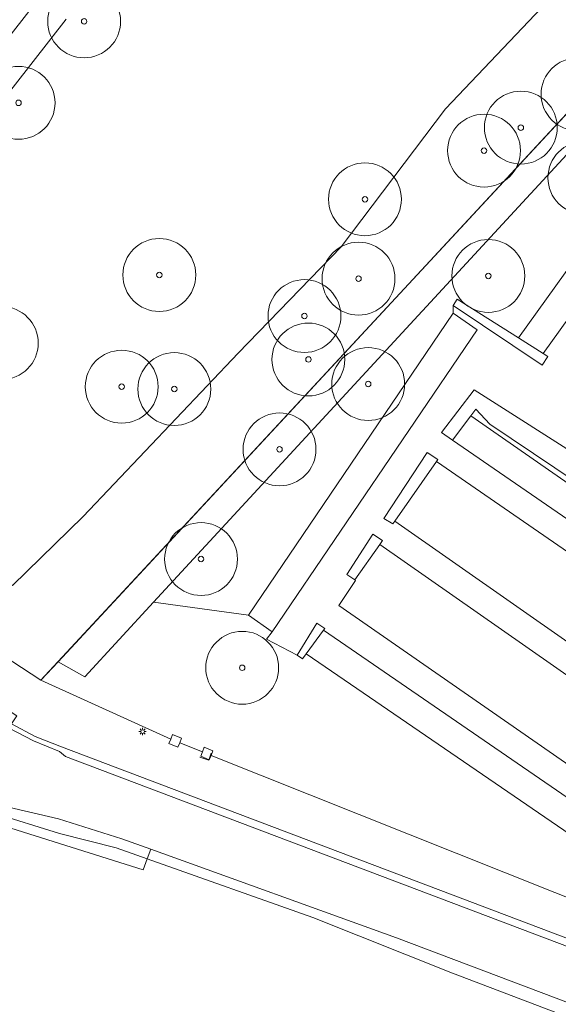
# Model space of a CAD drawing. Header units: metres. Extents: x 187482 to 189800, y 333582 to 335019.
# Tile 206 of 256: x 189494 to 189531, y 334055 to 334123. Entities that reach past the tile are written whole.
import ezdxf

# ---------------------------------------------------------------- set-up
doc = ezdxf.new("R2010")
doc.units = ezdxf.units.M
doc.layers.get('0').update_dxf_attribs({"color": 252, "lineweight": 18})
for name, color, linetype, lineweight in [('B-WE-GR-BEPLANTING_CULTUUR_BODEMBEDEKKER-GV', 252, 'Continuous', 18), ('B-WE-GR-BEPLANTING_CULTUUR_BOSPLANTSOEN-GV', 252, 'Continuous', 18), ('B-WE-GR-BEPLANTING_CULTUUR_HEESTERS-GV', 252, 'Continuous', 18), ('B-WE-GR-BOOM-S', 252, 'Continuous', 18), ('B-WE-GR-HAAG-G', 252, 'GR-HAAG1-SO', 18), ('B-WE-IE-MEUBILAIR-S', 252, 'Continuous', 18), ('B-WE-IE-TERREINAFSCHEIDING_KUNSTMATIG_HEKWERK-G', 252, 'IE-TERREINAFSCHEIDING_KUNSTMATIG-SO', 18), ('B-WE-IE-TERREINAFSCHEIDING_KUNSTMATIG_MUUR-G', 252, 'IE-TERREINAFSCHEIDING_KUNSTMATIG-SO', 18), ('B-WE-IE-TERREINAFSCHEIDING_KUNSTMATIG_MUUR-GV', 252, 'Continuous', 18), ('B-WE-OG-TERREIN_BEGROEID-GV', 252, 'Continuous', 18), ('B-WE-OG-TERREIN_ERF-GV', 252, 'Continuous', 18), ('B-WE-OG-WATER_GREPPEL-GV', 252, 'Continuous', 18), ('B-WE-OG-WEG-GV', 252, 'Continuous', 18), ('B-WE-VH-GESLOTENVERHARDING_ASFALT-GV', 252, 'Continuous', 18), ('B-WE-VH-HALFVERHARDING_GRIND-GV', 252, 'Continuous', 18), ('B-WE-VH-ONVERHARD-GV', 252, 'Continuous', 18), ('B-WE-VH-ONVERHARD_ZAND-GV', 252, 'Continuous', 18), ('B-WE-VH-OPENVERHARDING_BETONSTRAATSTEEN-GV', 252, 'Continuous', 18), ('B-WE-VH-OPENVERHARDING_TEGEL-GV', 252, 'Continuous', 18)]:
    doc.layers.add(name, color=color, linetype=linetype, lineweight=lineweight)
doc.linetypes.add('GR-HAAG1-SO', pattern='A,6,[176,NLCS.SHX,S=0.125,R=0,X=0,Y=0],-2', length=8)
doc.linetypes.add('IE-TERREINAFSCHEIDING_KUNSTMATIG-SO', pattern='A,4,[82,NLCS.SHX,S=0.75,R=90,X=0,Y=0],4,-2', length=10)

# ---------------------------------------------------------------- blocks, each defined once
blk = doc.blocks.new('SIE-MEUBILAIR_PAAL_LICHTMAST-SO')
for points in [[(-0.62, 0), (-1, 0)], [(-0.71, 0.71), (-0.44, 0.44)], [(0, 1), (0, 0.62)], [(0.44, 0.44), (0.71, 0.71)], [(1, 0), (0.62, 0)], [(-0.71, -0.71), (-0.44, -0.44)], [(0, -0.62), (0, -1)], [(0.44, -0.44), (0.71, -0.71)]]:
    blk.add_lwpolyline(points)
blk.add_circle((0, 0), 0.5)
blk = doc.blocks.new('SGR-BOOM_GBKN-SO')
at = {"color": 0, "linetype": 'ByBlock', "lineweight": 18}
for radius in [2, 0.15]:
    blk.add_circle((0, 0), radius, dxfattribs=at)

msp = doc.modelspace()

# ---------------------------------------------------------------- linework, layer by layer
at = {"layer": 'B-WE-GR-BEPLANTING_CULTUUR_BODEMBEDEKKER-GV', "flags": 128}
msp.add_lwpolyline([(189523.299, 334102.713), (189523.294, 334103.248), (189523.581, 334103.693), (189527.783, 334101.024), (189542.112, 334120.987), (189541.126, 334121.703), (189539.623, 334122.852), (189502.753, 334082.876), (189509.274, 334082)], close=True, dxfattribs=at)
at = {"layer": 'B-WE-GR-BEPLANTING_CULTUUR_BOSPLANTSOEN-GV', "flags": 128}
msp.add_lwpolyline([(189553.778, 334140.886), (189554.387, 334141.566), (189549.545, 334146.011), (189543.348, 334139.163), (189538.61, 334134.078), (189529.364, 334123.676), (189522.777, 334116.742), (189515.611, 334107.265), (189508.561, 334099.984), (189497.928, 334088.774), (189493.074, 334084.035), (189488.798, 334086.809), (189483.598, 334090.392), (189476.509, 334093.386), (189476.487, 334093.367), (189475.869, 334092.83), (189475.26, 334090.22), (189476.478, 334087.698), (189482.125, 334083.49), (189483.994, 334084.736), (189495.03, 334077.528), (189496.204, 334078.795), (189538.121, 334124)], close=True, dxfattribs=at)
at = {"layer": 'B-WE-GR-BEPLANTING_CULTUUR_HEESTERS-GV', "flags": 128}
for points in [[(189539.623, 334122.852), (189538.121, 334124), (189496.204, 334078.795), (189498.035, 334077.76), (189502.753, 334082.876)], [(189523.581, 334103.693), (189523.294, 334103.248), (189529.422, 334099.158), (189529.809, 334099.737), (189529.486, 334099.942), (189527.783, 334101.024)], [(189532.604, 334092.453), (189524.749, 334097.466), (189522.509, 334094.525), (189523.261, 334094.007), (189524.513, 334095.675), (189524.849, 334096.123), (189525.819, 334095.098), (189545.126, 334082.121), (189544.838, 334081.68), (189543.737, 334079.993), (189543.584, 334079.759), (189544.387, 334079.182), (189546.707, 334082.502), (189544.733, 334083.824)], [(189522.152, 334092.536), (189522.251, 334092.678), (189521.522, 334093.156), (189518.543, 334088.632), (189519.177, 334088.267), (189519.301, 334088.445)], [(189518.264, 334086.836), (189518.461, 334087.117), (189517.796, 334087.549), (189516.004, 334084.781), (189516.562, 334084.407)], [(189514.415, 334080.952), (189514.508, 334081.079), (189513.953, 334081.431), (189512.605, 334079.247), (189512.979, 334078.988), (189513.227, 334079.328)]]:
    msp.add_lwpolyline(points, close=True, dxfattribs=at)
msp.add_lwpolyline([(189533.51, 334065.446), (189513.227, 334079.328), (189512.979, 334078.988), (189512.605, 334079.247), (189510.506, 334080.333), (189510.895, 334080.855), (189509.274, 334082), (189502.753, 334082.876), (189498.035, 334077.76), (189496.204, 334078.795), (189495.03, 334077.528), (189503.934, 334073.486), (189504.058, 334073.794), (189504.67, 334073.541), (189504.546, 334073.233), (189506.106, 334072.618), (189506.227, 334072.923), (189506.814, 334072.669), (189506.693, 334072.364), (189564.016, 334049.502)], dxfattribs=at)
at = {"layer": 'B-WE-GR-HAAG-G', "ltscale": 0.2, "flags": 128}
for points in [[(189523.294, 334103.248), (189523.581, 334103.693)], [(189523.581, 334103.693), (189527.783, 334101.024)], [(189529.422, 334099.158), (189523.294, 334103.248)], [(189527.783, 334101.024), (189529.486, 334099.942)], [(189529.486, 334099.942), (189529.809, 334099.737)], [(189529.809, 334099.737), (189529.422, 334099.158)], [(189524.749, 334097.466), (189522.509, 334094.525)], [(189532.604, 334092.453), (189524.749, 334097.466)], [(189524.513, 334095.675), (189524.849, 334096.123)], [(189524.849, 334096.123), (189525.819, 334095.098)], [(189523.261, 334094.007), (189524.513, 334095.675)], [(189522.509, 334094.525), (189523.261, 334094.007)], [(189525.819, 334095.098), (189545.126, 334082.121)], [(189521.522, 334093.156), (189518.543, 334088.632)], [(189522.251, 334092.678), (189521.522, 334093.156)], [(189519.301, 334088.445), (189522.152, 334092.536)], [(189522.152, 334092.536), (189522.251, 334092.678)], [(189518.543, 334088.632), (189519.177, 334088.267)], [(189519.177, 334088.267), (189519.301, 334088.445)], [(189517.796, 334087.549), (189516.004, 334084.781)], [(189518.461, 334087.117), (189517.796, 334087.549)], [(189518.264, 334086.836), (189518.461, 334087.117)], [(189516.562, 334084.407), (189518.264, 334086.836)], [(189516.004, 334084.781), (189516.562, 334084.407)], [(189512.605, 334079.247), (189513.953, 334081.431)], [(189513.953, 334081.431), (189514.508, 334081.079)], [(189514.508, 334081.079), (189514.415, 334080.952)], [(189514.415, 334080.952), (189513.227, 334079.328)], [(189512.979, 334078.988), (189512.605, 334079.247)], [(189513.227, 334079.328), (189512.979, 334078.988)], [(189485.539, 334069.694), (189502.047, 334064.507)]]:
    msp.add_lwpolyline(points, dxfattribs=at)
at = {"layer": 'B-WE-IE-TERREINAFSCHEIDING_KUNSTMATIG_HEKWERK-G', "ltscale": 0.2, "flags": 128}
for points in [[(189553.778, 334140.886), (189495.03, 334077.528)], [(189503.934, 334073.486), (189495.03, 334077.528)], [(189506.106, 334072.618), (189504.546, 334073.233)], [(189564.016, 334049.502), (189506.693, 334072.364)]]:
    msp.add_lwpolyline(points, dxfattribs=at)
at = {"layer": 'B-WE-IE-TERREINAFSCHEIDING_KUNSTMATIG_MUUR-G', "ltscale": 0.2, "flags": 128}
for points in [[(189504.058, 334073.794), (189503.934, 334073.486)], [(189504.67, 334073.541), (189504.058, 334073.794)], [(189504.546, 334073.233), (189504.67, 334073.541)], [(189503.934, 334073.486), (189503.809, 334073.178)], [(189503.809, 334073.178), (189504.421, 334072.925)], [(189504.421, 334072.925), (189504.546, 334073.233)], [(189506.227, 334072.923), (189506.106, 334072.618)], [(189506.814, 334072.669), (189506.227, 334072.923)], [(189506.706, 334072.521), (189506.547, 334072.032), (189505.926, 334072.234)], [(189506.106, 334072.618), (189505.984, 334072.313)], [(189505.984, 334072.313), (189506.571, 334072.059)], [(189506.571, 334072.059), (189506.693, 334072.364)], [(189506.693, 334072.364), (189506.814, 334072.669)]]:
    msp.add_lwpolyline(points, dxfattribs=at)
at = {"layer": 'B-WE-IE-TERREINAFSCHEIDING_KUNSTMATIG_MUUR-GV', "flags": 128}
for points in [[(189504.67, 334073.541), (189504.058, 334073.794), (189503.934, 334073.486), (189503.809, 334073.178), (189504.421, 334072.925), (189504.546, 334073.233)], [(189506.814, 334072.669), (189506.227, 334072.923), (189506.106, 334072.618), (189505.984, 334072.313), (189506.571, 334072.059), (189506.693, 334072.364)]]:
    msp.add_lwpolyline(points, close=True, dxfattribs=at)
at = {"layer": 'B-WE-OG-TERREIN_BEGROEID-GV', "flags": 128}
msp.add_lwpolyline([(189496.746, 334122.894), (189474.82, 334094.784), (189476.509, 334093.386), (189483.598, 334090.392), (189488.798, 334086.809), (189493.074, 334084.035), (189497.928, 334088.774), (189508.561, 334099.984), (189515.611, 334107.265), (189522.777, 334116.742), (189529.364, 334123.676), (189538.61, 334134.078), (189543.348, 334139.163), (189549.545, 334146.011), (189529.92, 334164.026)], dxfattribs=at)
at = {"layer": 'B-WE-OG-TERREIN_ERF-GV', "flags": 128}
for points in [[(189502.321, 334065.265), (189502.047, 334064.507), (189485.539, 334069.694), (189482.827, 334070.855), (189470.772, 334074.124), (189460.562, 334047.262), (189460.326, 334046.562), (189463.894, 334043.179), (189471.902, 334035.334), (189476.843, 334030.622), (189530.061, 333989.108), (189554.624, 334018.99), (189568.911, 334036.718), (189563.304, 334040.62), (189557.54, 334043.746), (189549.92, 334047.067), (189542.496, 334050.096), (189523.251, 334057.422), (189513.678, 334061.232)], [(189502.321, 334065.265), (189500.197, 334066.019), (189496.289, 334066.996), (189491.723, 334068.43), (189489.152, 334069.528), (189482.827, 334070.855), (189485.539, 334069.694), (189502.047, 334064.507)]]:
    msp.add_lwpolyline(points, close=True, dxfattribs=at)
at = {"layer": 'B-WE-OG-WATER_GREPPEL-GV', "flags": 128}
for points in [[(189506.693, 334072.364), (189506.571, 334072.059), (189505.984, 334072.313), (189506.106, 334072.618), (189504.546, 334073.233), (189504.421, 334072.925), (189503.809, 334073.178), (189503.934, 334073.486), (189495.03, 334077.528), (189483.994, 334084.736), (189482.125, 334083.49), (189482.29, 334082.393), (189493.382, 334075.089), (189492.999, 334074.533), (189494.638, 334073.665), (189496.429, 334072.951), (189548.297, 334053.298)], [(189562.279, 334047.014), (189562.483, 334046.907), (189562.686, 334046.8), (189564.016, 334049.502), (189506.693, 334072.364)]]:
    msp.add_lwpolyline(points, dxfattribs=at)
at = {"layer": 'B-WE-OG-WEG-GV', "flags": 128}
msp.add_lwpolyline([(189489.152, 334069.528), (189491.723, 334068.43), (189496.289, 334066.996), (189500.197, 334066.019), (189502.321, 334065.265), (189502.56, 334065.928), (189500.569, 334066.647), (189496.228, 334068.018), (189491.789, 334069.032), (189489.726, 334070.109)], close=True, dxfattribs=at)
msp.add_lwpolyline([(189549.319, 334048.421), (189541.143, 334051.625), (189519.428, 334059.833), (189502.56, 334065.928), (189502.321, 334065.265), (189513.678, 334061.232), (189523.251, 334057.422), (189542.496, 334050.096), (189549.92, 334047.067), (189557.54, 334043.746), (189563.304, 334040.62), (189568.911, 334036.718), (189569.871, 334037.909)], dxfattribs=at)
at = {"layer": 'B-WE-VH-GESLOTENVERHARDING_ASFALT-GV', "flags": 128}
for points in [[(189472.465, 334095.528), (189494.841, 334124.284)], [(189569.871, 334037.909), (189573.415, 334035.534), (189593.672, 334021.413), (189594.893, 334020.128), (189594.958, 334019.315), (189594.355, 334018.396), (189601.996, 334013.104), (189605.33, 334017.852), (189575.106, 334038.663), (189566.497, 334044.096), (189557.479, 334048.821), (189548.111, 334052.807), (189496.722, 334072.279), (189496.303, 334072.642), (189494.512, 334073.356), (189492.809, 334074.258), (189489.726, 334070.109), (189491.789, 334069.032), (189496.228, 334068.018), (189500.569, 334066.647), (189502.56, 334065.928), (189519.428, 334059.833), (189541.143, 334051.625), (189549.319, 334048.421)]]:
    msp.add_lwpolyline(points, dxfattribs=at)
at = {"layer": 'B-WE-VH-HALFVERHARDING_GRIND-GV', "flags": 128}
msp.add_lwpolyline([(189544.536, 334120.915), (189529.486, 334099.942), (189529.809, 334099.737), (189529.422, 334099.158), (189523.294, 334103.248), (189523.299, 334102.713), (189524.941, 334101.575), (189510.895, 334080.855), (189510.506, 334080.333), (189512.605, 334079.247), (189513.953, 334081.431), (189514.508, 334081.079), (189514.415, 334080.952), (189534.563, 334067.111)], dxfattribs=at)
for points in [[(189543.737, 334079.993), (189542.903, 334080.586), (189542.677, 334080.634), (189523.261, 334094.007), (189522.509, 334094.525), (189524.749, 334097.466), (189532.604, 334092.453), (189544.733, 334083.824), (189546.707, 334082.502), (189544.387, 334079.182), (189543.584, 334079.759)], [(189522.152, 334092.536), (189542.495, 334078.511), (189542.609, 334078.674), (189543.609, 334078.004), (189540.522, 334073.511), (189539.547, 334074.282), (189519.301, 334088.445), (189519.177, 334088.267), (189518.543, 334088.632), (189521.522, 334093.156), (189522.251, 334092.678)], [(189538.54, 334072.689), (189538.593, 334072.766), (189539.192, 334072.31), (189536.257, 334068.277), (189535.743, 334068.628), (189535.716, 334068.589), (189515.467, 334082.661), (189516.613, 334084.373), (189516.562, 334084.407), (189516.004, 334084.781), (189517.796, 334087.549), (189518.461, 334087.117), (189518.264, 334086.836)]]:
    msp.add_lwpolyline(points, close=True, dxfattribs=at)
at = {"layer": 'B-WE-VH-ONVERHARD-GV', "flags": 128}
for points in [[(189544.536, 334120.915), (189542.898, 334122.082), (189542.112, 334120.987), (189527.783, 334101.024), (189529.486, 334099.942)], [(189524.941, 334101.575), (189523.299, 334102.713), (189509.274, 334082), (189510.895, 334080.855)], [(189524.513, 334095.675), (189523.261, 334094.007), (189542.677, 334080.634), (189542.903, 334080.586), (189543.737, 334079.993), (189544.838, 334081.68), (189544.053, 334082.225), (189543.789, 334082.268)], [(189522.152, 334092.536), (189519.301, 334088.445), (189539.547, 334074.282), (189542.495, 334078.511)], [(189518.264, 334086.836), (189516.562, 334084.407), (189516.613, 334084.373), (189515.467, 334082.661), (189535.716, 334068.589), (189535.743, 334068.628), (189538.54, 334072.689)], [(189514.415, 334080.952), (189513.227, 334079.328), (189533.51, 334065.446), (189534.563, 334067.111)]]:
    msp.add_lwpolyline(points, close=True, dxfattribs=at)
at = {"layer": 'B-WE-VH-ONVERHARD_ZAND-GV', "flags": 128}
msp.add_lwpolyline([(189525.819, 334095.098), (189524.849, 334096.123), (189524.513, 334095.675), (189543.789, 334082.268), (189544.053, 334082.225), (189544.838, 334081.68), (189545.126, 334082.121)], close=True, dxfattribs=at)
at = {"layer": 'B-WE-VH-OPENVERHARDING_BETONSTRAATSTEEN-GV', "flags": 128}
msp.add_lwpolyline([(189548.297, 334053.298), (189496.429, 334072.951), (189494.638, 334073.665), (189492.999, 334074.533), (189492.809, 334074.258), (189494.512, 334073.356), (189496.303, 334072.642), (189496.722, 334072.279), (189548.111, 334052.807), (189557.479, 334048.821), (189566.497, 334044.096), (189575.106, 334038.663), (189605.33, 334017.852), (189605.632, 334018.281)], dxfattribs=at)
at = {"layer": 'B-WE-VH-OPENVERHARDING_TEGEL-GV', "flags": 128}
for points in [[(189494.841, 334124.284), (189472.465, 334095.528)], [(189474.2, 334093.989), (189474.82, 334094.784), (189496.746, 334122.894)]]:
    msp.add_lwpolyline(points, dxfattribs=at)

# ---------------------------------------------------------------- block references
at = {"layer": 'B-WE-GR-BOOM-S', "xscale": 1.25, "yscale": 1.25, "zscale": 1.25}
for p in [(189497.99, 334122.75), (189531.839, 334117.745), (189493.494, 334117.159), (189527.948, 334115.459), (189525.424, 334113.877), (189532.306, 334112.014), (189517.254, 334110.538), (189503.146, 334105.342), (189516.815, 334105.089), (189525.716, 334105.277), (189513.103, 334102.524), (189492.344, 334100.667), (189513.375, 334099.543), (189500.568, 334097.675), (189504.175, 334097.513), (189517.478, 334097.855), (189511.395, 334093.371), (189506.011, 334085.843), (189508.833, 334078.38)]:
    msp.add_blockref('SGR-BOOM_GBKN-SO', p, dxfattribs=at)
at = {"layer": 'B-WE-IE-MEUBILAIR-S', "xscale": 0.25, "yscale": 0.25, "zscale": 0.25}
msp.add_blockref('SIE-MEUBILAIR_PAAL_LICHTMAST-SO', (189502, 334074), dxfattribs=at)

doc.saveas('drawing.dxf')
